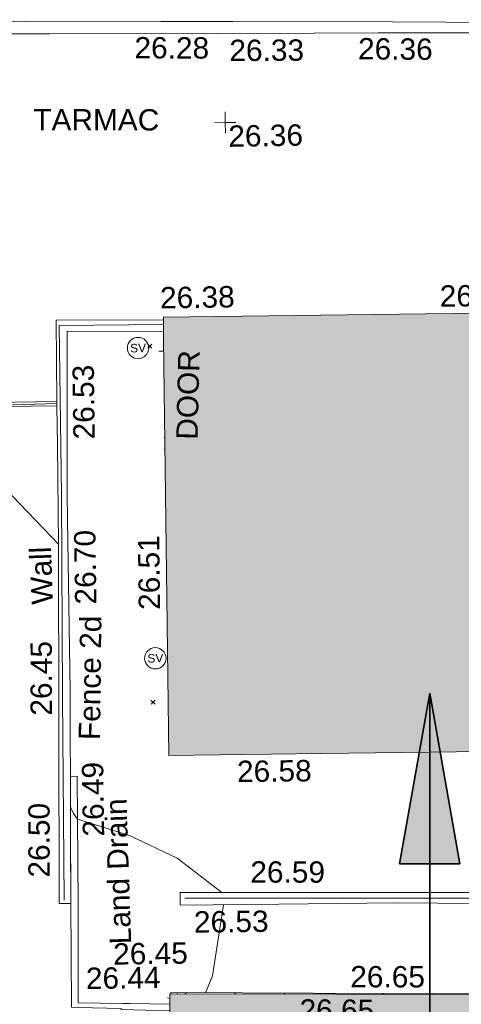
# Model space of a CAD drawing. Header units: millimetres. Extents: x -290717 to 520720, y -88450 to 287762.
# Tile 230 of 256: x 54517 to 62269, y -19897 to -2602. Entities that reach past the tile are written whole.
import ezdxf

# ---------------------------------------------------------------- set-up
doc = ezdxf.new("R2010")
doc.units = ezdxf.units.MM
doc.linetypes.add('IMPORT-UG_ELEC_STREET LIGHTING_QLB2 _2_', pattern=[2700, 1500, -300.0000000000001, 0, -250, 150, -300.0000000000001, 0, -200])
for name, color, linetype, lineweight, true_color in [('00_TOPO_EAVE', 7, 'Continuous', 9, 0x666666), ('00_TOPO_LEVEL_FLOOR', 7, 'Continuous', 9, 0x666666), ('00_TOPO_SERV_STOP_VALVE', 7, 'Continuous', 9, 0x666666), ('00_UAV_BUILDING_HATCH', 7, 'Continuous', 9, 0x999999), ('00_UAV_BUILDING_OUTLINE', 5, 'Continuous', 9, 0x0000ff), ('00_UAV_FENCE_2D', 7, 'Continuous', 9, 0x264c2f), ('00_UAV_INT_DOOR', 7, 'Continuous', 9, 0x7f4f3f), ('00_UAV_KERB_BOTTOM', 1, 'Continuous', 9, 0xff0000), ('00_UAV_KERB_TOP', 7, 'Continuous', 9, 0xa500a5), ('00_UAV_LAND_DRAIN', 7, 'Continuous', 9, 0xff7f7f), ('00_UAV_LEVEL_SPOT', 7, 'Continuous', 9, 0x666666), ('00_UAV_ROAD_MARKING_YELLOW_CONTINUOUS', 40, 'Continuous', 9, 0xffbf00), ('00_UAV_WALL', 7, 'Continuous', 9, 0x7c00a5), ('01_DTM_CONTOUR_MNR', 7, 'Continuous', 9, 0xa5a552), ('12333-PUM-2D-U-0001-C01 - Rev2_REVIT IMPORT_dwg', 7, 'Continuous', 9, 0x767676), ('A_RHA_Line', 7, 'Continuous', 9, 0x00a600)]:
    doc.layers.add(name, color=color, linetype=linetype, lineweight=lineweight, true_color=true_color)
for name, color, linetype, lineweight in [('00_UAV_SURVEY_TEXT', 7, 'Continuous', 9), ('A_RHA_Detail', 7, 'Continuous', 9), ('A_RHA_Text', 7, 'Continuous', 9), ('GEN-TEXT', 7, 'Continuous', 9)]:
    doc.layers.add(name, color=color, linetype=linetype, lineweight=lineweight)
doc.styles.add('Swis721 Lt BT', font='swissl.ttf', dxfattribs={"height": 399.9999999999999})
doc.styles.add('Swis721 Lt BT_2', font='swissl.ttf', dxfattribs={"height": 375})

# ---------------------------------------------------------------- blocks, each defined once
blk = doc.blocks.new('12333-PUM-2D-U-0001-C01 - Rev2_REVIT IMPORT_dwg_MSL_FLlvl_SYM-2077245-Site Location Plan Existing')
at = {"layer": '00_TOPO_LEVEL_FLOOR', "color": 254, "true_color": 0xcccccc}
blk.add_line((-21.76574670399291, 0), (-38.92611017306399, 0), dxfattribs=at)
blk = doc.blocks.new('12333-PUM-2D-U-0001-C01 - Rev2_REVIT IMPORT_dwg_MSL_Node_Linework-2077244-Site Location Plan Existing')
at = {"layer": '00_UAV_INT_DOOR', "color": 9, "true_color": 0xd4c4bf}
for p, q in [((-456.1591267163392, 456.1591267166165), (-530.3860888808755, 530.3860888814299)), ((-460.8101609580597, -460.8101609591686), (-530.3860888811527, -530.3860888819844))]:
    blk.add_line(p, q, dxfattribs=at)
blk = doc.blocks.new('12333-PUM-2D-U-0001-C01 - Rev2_REVIT IMPORT_dwg_MSL_Sluice_Valve_SYM-2077246-Site Location Plan Existing')
at = {"layer": '00_TOPO_SERV_STOP_VALVE', "color": 254, "true_color": 0xcccccc}
blk.add_circle((0, 0), 500.0000000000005, dxfattribs=at)
at = {"layer": '00_TOPO_SERV_STOP_VALVE', "insert": (0, 198.9876086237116), "char_height": 399.9999999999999, "width": 785.1100955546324, "attachment_point": 2, "line_spacing_factor": 1.005061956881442, "style": 'Swis721 Lt BT'}
blk.add_mtext('SV', dxfattribs=at)
blk = doc.blocks.new('12333-PUM-2D-U-0001-C01 - Rev2_REVIT IMPORT_dwg_UAV-2077255-Site Location Plan Existing')
at = {"layer": '00_UAV_LEVEL_SPOT', "color": 254, "true_color": 0xcccccc, "flags": 128}
for points in [[(500.0000000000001, 0), (0, 0), (0, 500.0000000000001)], [(0, -500.0000000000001), (0, 0), (-500.0000000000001, 0)]]:
    blk.add_lwpolyline(points, dxfattribs=at)
blk = doc.blocks.new('12333-PUM-2D-U-0001-C01 - Rev2_REVIT IMPORT_dwg_MSL_Eaves_SYM_1-V102-Site Location Plan Existing')
at = {"layer": '00_TOPO_EAVE', "color": 254, "true_color": 0xcccccc}
for p, q in [((-246.4731074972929, 80.24140692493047), (-356.5791934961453, 116.0873754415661)), ((94.72053895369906, 290.9478593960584), (116.0873754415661, 356.5791934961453))]:
    blk.add_line(p, q, dxfattribs=at)
blk = doc.blocks.new('12333-PUM-2D-U-0001-C01 - Rev2_REVIT IMPORT_dwg_MGS62954_T2_Galway_ITM_3d_Rev1-2077680-Site Location Plan Existing')
at = {"layer": '00_UAV_BUILDING_HATCH', "true_color": 0xcccccc}
h = blk.add_hatch(dxfattribs=at)
h.set_pattern_fill('FP_1', color=254, style=0, pattern_type=2)
h.set_pattern_definition([(45, (0, 0), (-441.9417382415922, 441.9417382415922), [])])
h.paths.add_polyline_path([(533971675.2825558, 725522593.5417731), (533971674.2385213, 725522613.4642802), (533958527.84701, 725522878.4017946), (533958667.9126847, 725530330.2946466), (533958477.7048926, 725522832.8325349), (533971673.891213, 725522593.567)])
h.paths.add_polyline_path([(533967520.1126879, 725534544.5790929), (533967522.6341133, 725534550.2937528), (533958779.7048925, 725534736.8325346), (533958779.3318969, 725534715.4636313), (533966666.4611503, 725534561.2682025)])
at = {"layer": '00_UAV_BUILDING_OUTLINE', "color": 254, "true_color": 0xcccccc, "flags": 128}
blk.add_lwpolyline([(533967522.6341133, 725534550.2937528), (533962529.6941978, 725534656.8229156), (533958779.7048925, 725534736.8325346), (533958779.1628553, 725534715.466936)], dxfattribs=at)
at = {"layer": '00_UAV_FENCE_2D', "color": 254, "true_color": 0xcccccc, "flags": 128}
for points in [[(533958852.487515, 725546473.040836), (533957024.0902098, 725546486.8644044), (533957012.0902098, 725543512.8644041), (533956964.0902098, 725539970.8644042), (533956932.0902098, 725536393.8644043)], [(533959051.0902098, 725536389.8644042), (533960788.09021, 725536359.8644042), (533962821.0902098, 725536322.8644042), (533964635.0902098, 725536292.8644042), (533966052.0902098, 725536251.8644042)]]:
    blk.add_lwpolyline(points, dxfattribs=at)
at = {"layer": '00_UAV_KERB_BOTTOM', "color": 254, "true_color": 0xcccccc, "flags": 128}
blk.add_lwpolyline([(533956957.2708976, 725545150.1752819), (533954750.0900853, 725545156.4598573), (533954739.0900854, 725545931.4598575), (533954384.6355948, 725545933.7946751)], dxfattribs=at)
at = {"layer": '00_UAV_KERB_TOP', "color": 254, "true_color": 0xcccccc, "flags": 128}
blk.add_lwpolyline([(533956957.4016575, 725545079.0127801), (533954681.073495, 725545086.6774231), (533954670.0701519, 725545861.9129782), (533954341.1724054, 725545864.0794516)], dxfattribs=at)
at = {"layer": '00_UAV_LAND_DRAIN', "color": 254, "true_color": 0xcccccc, "flags": 128}
for points in [[(533958753.3969104, 725534414.4791793), (533957901.3329676, 725534452.0610814), (533957901.8410175, 725534469.5161713), (533957147.7407017, 725534502.9908681), (533957027.6222723, 725534508.3229544), (533957049.0902098, 725536332.8644043), (533957065.6959188, 725537462.9583626), (533957074.7580352, 725538079.6765829), (533957081.8730001, 725538563.88229)], [(533957081.8730001, 725538563.88229), (533957202.0902099, 725538564.8644042), (533957176.09021, 725536323.8644042), (533957149.0494626, 725534587.0518692), (533957931.0902099, 725534559.8644044), (533958047.8531349, 725534556.2065387), (533958755.7341707, 725534534.0305458)]]:
    blk.add_lwpolyline(points, dxfattribs=at)
at = {"layer": '00_UAV_ROAD_MARKING_YELLOW_CONTINUOUS', "color": 254, "true_color": 0xcccccc, "flags": 128}
for points in [[(533953901.0902098, 725551883.8644043), (533956519.0902098, 725551843.8644042), (533958900.2716224, 725551796.8158143), (533960163.09021, 725551771.8644043), (533962964.0902098, 725551719.8644042), (533963898.3373261, 725551696.7712319), (533966605.0902098, 725551629.8644042)], [(533966588.0902098, 725551459.8644043), (533962710.0902099, 725551529.8644042), (533961589.7134928, 725551544.0813805), (533959873.0902098, 725551565.8644042), (533956942.0902098, 725551610.8644042), (533956590.6502153, 725551617.4524843), (533953848.0902098, 725551668.8644042)]]:
    blk.add_lwpolyline(points, dxfattribs=at)
at = {"layer": '00_UAV_WALL', "color": 254, "true_color": 0xcccccc, "flags": 128}
for points in [[(533958851.8601918, 725546349.3616493), (533957163.09021, 725546383.8644043), (533957111.0902098, 725543524.8644042), (533957110.1779188, 725543075.3655095), (533957104.0902098, 725540075.8644043), (533957069.8117431, 725537743.0589273), (533957049.0902098, 725536332.8644042), (533956846.3195018, 725536336.7821875), (533956891.2949068, 725539385.1801562), (533956893.0902098, 725539506.8644043), (533956946.0902098, 725542640.8644042), (533956954.1776496, 725544384.0876042), (533956957.4016575, 725545079.0127801), (533956957.2708976, 725545150.1752819), (533956969.0902098, 725546579.8644043), (533958852.8920211, 725546552.7907574)], [(533965689.0902098, 725536169.8644042), (533962762.0902098, 725536244.8644042), (533960698.2334782, 725536257.4966419), (533958968.3194535, 725536268.084918), (533958969.0902098, 725536491.8644043), (533961629.0902099, 725536447.8644042), (533962010.7943143, 725536440.484687), (533964060.09021, 725536400.8644043), (533965870.0902098, 725536375.8644042)]]:
    blk.add_lwpolyline(points, dxfattribs=at)
at = {"layer": '01_DTM_CONTOUR_MNR', "color": 254, "true_color": 0xcccccc, "flags": 128}
for points in [[(533956946.1056992, 725542644.2031001), (533954680.0000002, 725545090.0000001), (533956186.455569, 725545108.0016085), (533956957.3264204, 725545119.9585303)], [(533959700.2887524, 725536479.769391), (533958929.8280219, 725537095.0904206), (533958100.4403359, 725537506.9426583), (533957190.0000002, 725537810.0000001), (533957123.6360545, 725537913.8435374), (533957080.0000001, 725538010.0000001), (533957074.1630448, 725538039.1847773)], [(533959387.3811416, 725534723.867179), (533959512.0920171, 725535015.9140767), (533959730.598897, 725536263.4192381)]]:
    blk.add_lwpolyline(points, dxfattribs=at)
for name, p, xscale, yscale, zscale in [('12333-PUM-2D-U-0001-C01 - Rev2_REVIT IMPORT_dwg_UAV-2077255-Site Location Plan Existing', (533960000.0000001, 725550000), 0.375, 0.375, 0.375), ('12333-PUM-2D-U-0001-C01 - Rev2_REVIT IMPORT_dwg_MSL_Sluice_Valve_SYM-2077246-Site Location Plan Existing', (533958400.0902098, 725546066.8644042), 0.375, 0.375, 0.375), ('12333-PUM-2D-U-0001-C01 - Rev2_REVIT IMPORT_dwg_MSL_FLlvl_SYM-2077245-Site Location Plan Existing', (533958957.8331282, 725546004.3232087), 4.9492, 4.9492, 4.9492), ('12333-PUM-2D-U-0001-C01 - Rev2_REVIT IMPORT_dwg_MSL_Node_Linework-2077244-Site Location Plan Existing', (533958929.8331282, 725544394.3232087), 0.1917, 0.1917, 0.1917), ('12333-PUM-2D-U-0001-C01 - Rev2_REVIT IMPORT_dwg_MSL_Sluice_Valve_SYM-2077246-Site Location Plan Existing', (533958608.0902098, 725540613.8644043), 0.375, 0.375, 0.375), ('12333-PUM-2D-U-0001-C01 - Rev2_REVIT IMPORT_dwg_MSL_Eaves_SYM_1-V102-Site Location Plan Existing', (533958850.1232541, 725534604.2797652), 0.375, 0.375, 0.375)]:
    blk.add_blockref(name, p, dxfattribs=dict(xscale=xscale, yscale=yscale, zscale=zscale))
at = {"layer": '00_UAV_BUILDING_OUTLINE', "color": 251, "true_color": 0x666666, "char_height": 375, "width": 1495.902363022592, "attachment_point": 1, "line_spacing_factor": 1.005061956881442, "style": 'Swis721 Lt BT_2'}
for s, insert, rotation in [('26.38', (533958801.0159455, 725547130.4904337), 359.8757901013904), ('26.48', (533963711.5012655, 725547074.6053491), 359.7093879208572), ('26.51', (533958331.8519815, 725541465.4208151), 89.7093879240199), ('26.58', (533960007.5121885, 725538787.4059509), 359.7093879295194), ('26.65', (533961935.2474924, 725535149.0889008), 358.87999528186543), ('26.65', (533961035.337532, 725534579.2777565), 358.77772502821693)]:
    blk.add_mtext(s, dxfattribs=dict(at, insert=insert, rotation=rotation))
at = {"layer": '00_UAV_FENCE_2D', "color": 251, "true_color": 0x666666, "insert": (533957237.6451984, 725539202.8480339), "char_height": 375, "width": 2545.408465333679, "attachment_point": 1, "rotation": 88.36599986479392, "line_spacing_factor": 1.005061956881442, "style": 'Swis721 Lt BT_2'}
blk.add_mtext('Fence 2d', dxfattribs=at)
at = {"layer": '00_UAV_INT_DOOR', "color": 251, "true_color": 0x666666, "insert": (533959042.0983128, 725544449.9675922), "char_height": 375, "width": 1790.333939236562, "attachment_point": 1, "rotation": 87.70778200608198, "line_spacing_factor": 1.005061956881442, "style": 'Swis721 Lt BT_2'}
blk.add_mtext('DOOR', dxfattribs=at)
at = {"layer": '00_UAV_LAND_DRAIN', "color": 251, "true_color": 0x666666, "char_height": 375, "attachment_point": 1, "line_spacing_factor": 1.005061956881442, "style": 'Swis721 Lt BT_2'}
for s, insert, width, rotation in [('26.49', (533957281.7637364, 725537500.8406769), 1495.902363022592, 89.8630010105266), ('Land Drain', (533957722.7908962, 725535596.6428322), 2963.311347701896, 90.88811237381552), ('26.45', (533957777.6304752, 725535619.7352972), 1495.902363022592, 359.8097756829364), ('26.44', (533957291.9076727, 725535200.1225739), 1495.902363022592, 359.8097756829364)]:
    blk.add_mtext(s, dxfattribs=dict(at, insert=insert, width=width, rotation=rotation))
at = {"layer": '00_UAV_LEVEL_SPOT', "insert": (533960048.475159, 725549946.7845222), "char_height": 375, "width": 1495.902363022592, "attachment_point": 1, "line_spacing_factor": 1.005061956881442, "style": 'Swis721 Lt BT_2'}
blk.add_mtext('26.36', dxfattribs=at)
at = {"layer": '00_UAV_ROAD_MARKING_YELLOW_CONTINUOUS', "color": 251, "true_color": 0x666666, "char_height": 375, "width": 1495.902363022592, "attachment_point": 1, "line_spacing_factor": 1.005061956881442, "style": 'Swis721 Lt BT_2'}
for s, insert, rotation in [('26.28', (533958432.8263323, 725551529.3919672), 358.8680682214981), ('26.33', (533960096.0829414, 725551453.6221458), 359.2729864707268), ('26.36', (533962357.039362, 725551444.131605), 358.58402354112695)]:
    blk.add_mtext(s, dxfattribs=dict(at, insert=insert, rotation=rotation))
at = {"layer": '00_UAV_SURVEY_TEXT', "color": 251, "true_color": 0x666666, "insert": (533956634.9125539, 725550296.2671067), "char_height": 375, "width": 2450.430537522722, "attachment_point": 1, "rotation": 358.9508984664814, "line_spacing_factor": 1.005061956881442, "style": 'Swis721 Lt BT_2'}
blk.add_mtext('TARMAC', dxfattribs=at)
at = {"layer": '00_UAV_WALL', "color": 251, "true_color": 0x666666, "char_height": 375, "attachment_point": 1, "line_spacing_factor": 1.005061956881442, "style": 'Swis721 Lt BT_2'}
for s, insert, width, rotation in [('26.53', (533957236.6992401, 725544479.633787), 1495.902363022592, 89.72212560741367), ('26.70', (533957216.542816, 725541577.9469577), 1495.902363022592, 89.88371414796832), ('Wall', (533956453.040534, 725541586.449595), 1130.237340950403, 90.95535914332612), ('26.45', (533956400.2955162, 725539643.3893026), 1495.902363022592, 89.04618789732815), ('26.50', (533956313.1672029, 725536799.9782702), 1495.902363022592, 89.15815092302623), ('26.59', (533960213.5514199, 725537018.485851), 1495.902363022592, 358.89240387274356), ('26.53', (533959205.2292914, 725536157.2290231), 1495.902363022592, 359.64931438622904)]:
    blk.add_mtext(s, dxfattribs=dict(at, insert=insert, width=width, rotation=rotation))
blk = doc.blocks.new('12333-PUM-2D-U-0001-C01 - Rev2_REVIT IMPORT_dwg-1620468-Site Location Plan Existing')
at = {"layer": 'GEN-TEXT', "color": 253, "true_color": 0xaaaaaa}
for p, q in [((317493.9948138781, -69792.71151777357), (317564.7054919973, -69722.00083965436)), ((317564.7054919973, -69792.71151777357), (317493.9948138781, -69722.00083965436)), ((317438.9948138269, -76048.71151770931), (317509.7054919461, -75978.0008395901)), ((317509.7054919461, -76048.71151770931), (317438.9948138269, -75978.0008395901))]:
    blk.add_line(p, q, dxfattribs=at)
blk.add_blockref('12333-PUM-2D-U-0001-C01 - Rev2_REVIT IMPORT_dwg_MGS62954_T2_Galway_ITM_3d_Rev1-2077680-Site Location Plan Existing', (-533641079.6498471, -725615854.3561786))

msp = doc.modelspace()

# ---------------------------------------------------------------- hatches: boundary and pattern name
at = {"layer": 'A_RHA_Detail', "true_color": 0xc0c0c0}
h = msp.add_hatch(color=9, dxfattribs=at)
h.paths.add_polyline_path([(-80880.60083898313, -68502.79057078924), (-80400.86592458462, -68483.4150911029), (-80400.86592458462, -62984.64684182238), (-24474.85765180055, -63009.32043784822), (-24456.14471274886, -50840.30023854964), (-36622.55041054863, -50831.65104346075), (-36622.5504104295, -44228.57792609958), (-50959.05265825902, -44213.68205212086), (-50959.05265825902, -42573.78171509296), (-54563.93258049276, -42571.21897729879), (-54565.69773355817, -45054.17447471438), (-92408.82109324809, -45027.27149617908), (-92411.78875845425, -49201.74309219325), (-100061.9988811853, -49201.74309219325), (-100052.221444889, -64852.82557835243), (-86120.90825231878, -64852.82557835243), (-86092.16626519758, -62957.90041523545), (-84861.10047611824, -62957.90041520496), (-84854.79054275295, -68240.10973718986), (-80870.60226895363, -68240.10973718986)])
h.paths.add_polyline_path([(-137238.9269955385, -68461.93840922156), (-132719.7426408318, -68433.06336920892), (-132847.0731201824, -62850.0428228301), (-130454.6837966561, -62916.63108081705), (-130498.2830220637, -61355.8539363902), (-117581.136331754, -61423.42893434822), (-117492.3908565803, -49183.91309186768), (-125136.5200282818, -49178.47881939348), (-125133.5727033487, -45032.61887132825), (-163007.1824077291, -45005.69421944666), (-163007.1824077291, -44090.29634113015), (-163123.8521375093, -44090.21339942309), (-163122.6389897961, -42383.751842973), (-166563.8543420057, -42383.75184295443), (-166565.0349082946, -44044.3982420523), (-193158.4656786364, -44025.49275802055), (-193195.152889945, -62863.6565097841), (-137269.7106414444, -62916.63108078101), (-137254.3708868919, -65679.90523788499)])
h.paths.add_polyline_path([(120310.9497607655, -32334.2823016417), (120312.4652266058, -31610.73011961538), (133451.2244789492, -31638.24899384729), (133469.2230092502, -19717.98315777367), (121295.7536929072, -19692.48606427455), (121319.8434528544, -8190.941560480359), (112277.0825929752, -8172.001674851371), (112263.1769726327, -14811.12345451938), (78285.85310969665, -14739.95861435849), (78292.82277619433, -8167.077575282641), (76545.55099677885, -8163.40371230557), (69355.76844230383, -8152.931592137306), (69353.66597202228, -9156.746357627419), (68372.60878942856, -9154.691552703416), (68372.60878942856, -13705.52853212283), (69333.72334743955, -13707.54156767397), (69325.07112544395, -16249.53369225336), (66623.4489111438, -16249.53369225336), (66619.79243932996, -17995.29925522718), (65989.07757491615, -17995.29925522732), (65985.44262769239, -19730.78799479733), (57152.23993372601, -19712.28702423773), (57127.42535098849, -31559.89461998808), (70277.87165423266, -31587.43801817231), (70277.87165428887, -32271.74147154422), (78263.96947906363, -32285.12944888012), (78266.62669288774, -31019.79372153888), (112335.8856506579, -31091.15111856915), (112335.8856506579, -32317.57330550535), (119781.4233959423, -32333.17321910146)])
h.paths.add_polyline_path([(7503.71740934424, -1791.43926322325), (15482.43097389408, -674.0213230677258), (15484.0826184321, 148.1327206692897), (56188.28042539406, 205.5276654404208), (56155.8432600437, 14338.31663138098), (18016.62665932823, 14236.4814953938), (17967.9025208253, 34313.18372075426), (21727.10644861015, 34324.06926249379), (21708.9097307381, 40608.10218319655), (18009.66447156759, 40608.10218325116), (17995.54603703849, 45483.75063445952), (9770.084212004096, 45420.63294734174), (3966.216019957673, 45443.14492469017), (3984.771235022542, 14176.56786831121), (1023.062455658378, 14176.56786840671), (-276.5134647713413, 14190.52623465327), (-231.6790044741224, 5976.811441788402), (-226.4491536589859, 193.7444677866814), (1220.250839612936, 179.5999159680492), (7477.609307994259, 143.2867556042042), (7488.638446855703, -674.0213230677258)])
h.paths.add_polyline_path([(77755.59663317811, 53.47451145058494), (77729.51881611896, 1699.844979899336), (94464.47132486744, 1659.976083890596), (94606.37913471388, 17991.39023626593), (88810.41901146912, 18015.03260816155), (88799.89418497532, 14436.74271609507), (69413.88950349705, 14457.87738898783), (69377.35724448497, 99.62816357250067), (70760.85642036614, 92.0068082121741)])
h.paths.add_polyline_path([(61252.12079698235, 46453.95617369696), (105774.7348988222, 46472.68783510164), (105768.2642197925, 61852.61234310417), (92285.13876306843, 61852.61234310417), (92308.59670397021, 65784.30757142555), (96107.46680002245, 65767.6044524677), (96059.6808111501, 75209.20847378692), (101084.8427276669, 75071.88872768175), (104988.0046543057, 74765.36560410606), (108403.6894220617, 74363.84089439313), (112009.2703903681, 73787.25420864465), (115645.3524814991, 73049.69667210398), (116890.8108050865, 72761.69136255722), (120208.9929832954, 71893.18353872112), (120865.241739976, 71703.68487155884), (124135.6329505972, 70669.67317909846), (127435.6253142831, 69480.50055823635), (127820.4368655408, 69394.93141813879), (128274.3081769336, 69331.69585757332), (128731.879114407, 69306.66104520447), (129189.9401456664, 69320.00258265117), (129645.2782985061, 69371.62688830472), (130094.6997111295, 69461.17185607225), (130535.0520071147, 69588.00939078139), (130963.2464342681, 69751.2498188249), (131376.279516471, 69949.74812593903), (131771.254123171, 70182.11198906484), (132162.5575600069, 70460.54046602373), (132496.0921582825, 70741.69081117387), (132820.8713676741, 71064.98072578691), (133117.4593294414, 71414.31364276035), (133383.77568926, 71787.23923958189), (133616.5473239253, 72178.53728446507), (133817.1647262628, 72590.54524901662), (133982.6025969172, 73017.89547517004), (134111.7005086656, 73457.59040804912), (134203.5529320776, 73906.545904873), (134257.5155882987, 74361.61286220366), (134272.5462649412, 74819.59931534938), (134250.5259874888, 75277.29281749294), (134189.6227572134, 75731.48297750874), (134090.9274700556, 76178.98397761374), (133955.1324028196, 76616.65691996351), (133783.1900598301, 77041.4318434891), (133576.3064937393, 77450.3292564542), (133335.9328436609, 77840.48103831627), (133063.7551572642, 78209.15055536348), (132761.6825665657, 78553.75185442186), (132431.8338935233, 78871.86780505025), (132076.5227904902, 79161.26705200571), (131698.2415079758, 79419.91966864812), (131299.6434187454, 79646.01139199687), (131093.5942456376, 79746.34209763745), (132146.0467355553, 83110.22226149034), (122787.763295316, 86282.54285521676), (121604.3555410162, 82800.35918872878), (117095.9864226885, 83870.84033788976), (116841.9598400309, 83526.35449576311), (116120.5435466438, 91221.9361197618), (110237.7341284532, 91274.27491024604), (110194.3680786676, 90435.39030217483), (104988.0046543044, 90486.49901569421), (104973.2761846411, 94309.82427956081), (103746.1314668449, 94309.82427962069), (103839.9937121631, 122852.1474272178), (96365.09202303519, 122931.9599471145), (96350.3400238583, 123952.416858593), (104555.5505249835, 123902.1925258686), (104607.3234457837, 120248.5396157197), (125502.5015002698, 120134.193340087), (125662.0200253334, 137657.3796883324), (114479.5865733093, 137699.2256881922), (114382.3062641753, 129149.9458158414), (104644.1590035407, 129187.997507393), (104577.9931702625, 126217.3903165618), (101184.4926405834, 126159.1566967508), (101264.6166812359, 135959.2655565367), (89967.23177303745, 135988.8856164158), (89927.63362986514, 125823.6463181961), (93630.53562299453, 125840.7948842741), (93580.6568888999, 122931.9599471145), (88697.38835373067, 122904.7310127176), (88679.38989541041, 95739.0914377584), (86378.25848993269, 95739.0914377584), (86378.18187189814, 96178.10083375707), (83279.5074328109, 96200.92083330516), (83273.62493422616, 95735.74732136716), (70169.67509616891, 95733.22421950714), (70166.2684274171, 96272.07409350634), (66674.99731291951, 96257.14073659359), (66654.74538556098, 95755.71092140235), (65784.77231076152, 95755.71092140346), (65887.65094981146, 117470.6305650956), (53473.34271625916, 117487.9046429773), (53434.44066306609, 98570.4634906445), (40649.41626913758, 98570.46349066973), (40610.16711556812, 94406.01479082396), (38853.82372865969, 94410.36303444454), (38848.65589191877, 89463.65332732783), (40612.46601909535, 89518.45976927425), (40665.38257359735, 86257.73741131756), (38372.19584673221, 86305.7230928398), (38369.79373532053, 76901.0507917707), (50937.95125076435, 76944.40198877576), (50922.88567283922, 74598.78180893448), (56484.90611318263, 74588.85093774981), (56484.9061131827, 75194.85181998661), (92465.40372273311, 75233.02581663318), (92645.92783659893, 71766.64845097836), (89810.5550181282, 69362.83965827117), (85313.16173971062, 69360.94750424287), (85313.16173971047, 66907.40508090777), (75210.14498260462, 66903.15451592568), (75210.14498260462, 63815.70944554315), (70819.40014306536, 63815.70999204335), (70819.21601502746, 64253.35708063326), (69456.8341568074, 64253.35708063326), (69455.71957374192, 66901.99623168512), (61303.3285675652, 66898.56680686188), (61304.56054652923, 63970.32021231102), (70500.41048205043, 63970.32021223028), (70500.40885431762, 61852.59006210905), (61245.64388480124, 61848.69637492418), (61252.12079698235, 46455.07044720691)])
h.paths.add_polyline_path([(-17153.16561239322, 48569.32684293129), (-17153.16561227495, 60770.38083690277), (-29362.88357762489, 60774.7042869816), (-29362.88357762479, 67399.20394583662), (-43507.25361058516, 67405.01911302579), (-43488.53133082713, 69093.07334179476), (-45766.41866234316, 69109.32868391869), (-45794.34620035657, 67405.01911302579), (-47272.11273197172, 67404.21245453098), (-47272.44887636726, 66454.91798912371), (-86004.56386335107, 66468.6329952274), (-86006.66970790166, 60521.58362724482), (-92662.8772251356, 60521.58362724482), (-92666.53762789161, 50184.35611936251), (-79752.016597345, 50179.78302554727), (-79752.016597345, 48591.49323813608), (-17157.71631240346, 48569.32845421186)])
h.paths.add_polyline_path([(-201056.4185879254, 48628.75479108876), (-138377.9751621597, 48634.64535782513), (-138377.9751621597, 50133.28202330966), (-125467.710581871, 50134.49533928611), (-125468.6909603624, 60566.19036866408), (-132186.8595615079, 60565.86652591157), (-132187.4203588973, 66533.01978768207), (-170643.3098734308, 66805.61809689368), (-170643.3098732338, 67738.78475851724), (-200340.0100486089, 67488.93693767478), (-200348.7175167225, 60827.7802510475), (-201057.5650552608, 60827.71357562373), (-201056.6510294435, 51102.0431337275)])
h.paths.add_polyline_path([(-240051.5126725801, 54769.1949116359), (-239444.4902595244, 54811.10754483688), (-239186.5396225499, 54841.92927608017), (-238764.8191578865, 54940.98166103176), (-238382.4735933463, 55122.46891391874), (-237990.3402229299, 55354.87497237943), (-237269.2031026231, 55936.21514997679), (-237030.2712443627, 56228.66101920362), (-236793.0039600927, 56569.31473977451), (-236554.5880579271, 57004.26389721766), (-236432.7219585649, 57267.46508911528), (-236300.0815274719, 57753.26239002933), (-236250.7285154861, 58017.17885687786), (-236235.6490610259, 58516.21786795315), (-236233.2538430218, 58987.85640057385), (-236213.702979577, 59823.48083772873), (-236363.8287856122, 59820.8603820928), (-236634.0279869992, 60698.06075831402), (-236391.9547756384, 61432.1972634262), (-236225.4740089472, 61435.10319604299), (-236201.6036570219, 62637.68779599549), (-232563.5271750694, 62639.28734435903), (-232563.5271750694, 63049.03842407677), (-232732.1945866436, 63049.15302221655), (-232860.1521278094, 63457.9589027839), (-232731.6068089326, 63914.24862701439), (-232560.8209657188, 63914.24862701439), (-232521.9864006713, 70597.99604498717), (-240628.6947850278, 70598.85496274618), (-240629.7923196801, 72350.98321581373), (-246412.6011213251, 72347.36085937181), (-246412.6011213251, 70616.45923939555), (-254449.5805725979, 70618.60952619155), (-254454.637144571, 70754.06491724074), (-254469.7140363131, 73191.6627625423), (-263883.2532625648, 73267.83063692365), (-263902.4181505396, 68260.74348557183), (-263714.8217520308, 68259.82096576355), (-263552.9672900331, 67819.6543439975), (-263719.0883117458, 67392.20684197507), (-263913.629869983, 67392.20684288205), (-263956.7001914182, 58633.76423459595), (-260181.1963171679, 58611.22607638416), (-260192.3146984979, 56354.25111578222), (-257184.684388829, 56339.46086010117), (-257213.4419958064, 57092.93866025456), (-257338.5163846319, 57093.27331227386), (-257471.0109295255, 57531.7457231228), (-257338.5163845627, 58062.22513700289), (-257203.4956297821, 58064.06881293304), (-257173.5751889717, 58598.54056827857), (-256478.2273617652, 58575.27357918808), (-256478.2273617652, 58788.51859477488), (-256013.0091299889, 58911.92701537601), (-255397.0786589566, 58780.99767608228), (-255397.0786664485, 58595.98242230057), (-243809.8853614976, 58585.92793205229), (-243805.3570672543, 58352.04527760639), (-243740.9394682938, 57884.52572396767), (-243619.083060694, 57421.84877501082), (-243424.3877541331, 56943.65915328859), (-243247.1437899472, 56608.24157716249), (-243003.0710577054, 56249.99021479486), (-242732.2093200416, 55932.75703086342), (-242371.7230179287, 55603.12658814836), (-242141.2551255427, 55424.88676771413), (-241804.9643038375, 55216.88439829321), (-241529.464082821, 55077.02869058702), (-241100.6275144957, 54917.18295005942), (-240836.2134980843, 54840.82833179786), (-240453.4486196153, 54788.6078413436), (-240203.3756532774, 54776.52967577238)])
h.paths.add_polyline_path([(40276.69022620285, 59895.3641775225), (40328.62676026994, 69196.9439153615), (36588.99968782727, 69217.82459101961), (36619.46637569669, 74674.25962431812), (32264.36460075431, 74687.02318924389), (32233.48293864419, 69156.26826309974), (11916.69390488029, 69269.70959690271), (11966.66200108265, 78218.75165977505), (29087.50901742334, 78123.15526811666), (29143.44567202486, 88141.13700481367), (15719.34879623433, 88216.09212957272), (15732.60379610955, 90589.99788900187), (4594.294101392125, 90652.19003492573), (4525.129359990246, 78265.12250452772), (10096.76365550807, 78234.01258734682), (10077.43887221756, 74773.03821913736), (4547.641142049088, 74803.91453678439), (4465.579974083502, 60107.16002351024), (19125.89094757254, 60025.30234268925), (19139.86249371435, 62527.53804648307), (31738.59196305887, 62457.19146407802), (31724.55430855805, 59943.11609818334), (38369.79364222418, 59906.01157297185)])
h.paths.add_polyline_path([(-246083.0241259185, 72334.29150213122), (-246083.0594797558, 72334.30275087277), (-246208.2905500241, 72334.29150213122)])
h.paths.add_polyline_path([(-114575.3004830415, 112178.0758696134), (-114575.3246436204, 112178.0758696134), (-114707.2752166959, 115801.5811617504)])
h.paths.add_polyline_path([(-154699.9178766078, 101760.4080976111), (-114382.0503338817, 101776.0542915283), (-114382.0503338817, 106926.936016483), (-113755.641395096, 106927.1791078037), (-113757.5507412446, 111847.2721532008), (-114431.6837526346, 111847.2721532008), (-114431.8098651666, 112178.075869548), (-114575.3004830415, 112178.0758696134), (-114578.9984943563, 121707.2390834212), (-123056.9849702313, 121707.2390834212), (-123068.8201032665, 156452.7036899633), (-119381.2340625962, 156454.1347343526), (-119381.2340625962, 160165.8603541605), (-115501.031452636, 160167.3661472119), (-115503.3750945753, 166206.5793118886), (-132411.7987151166, 166599.6604729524), (-132411.8243306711, 166665.6603411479), (-135275.0124468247, 166664.5489553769), (-135275.0124468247, 166628.1883102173), (-135911.3205077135, 166628.1944503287), (-135911.3479256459, 166352.1604668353), (-152521.1633846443, 166345.7145607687), (-152518.3680955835, 159142.6836790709), (-150699.3133726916, 159117.9265656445), (-150755.6690356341, 122560.6912032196), (-151059.2005266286, 122560.6912032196), (-151061.0981347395, 121302.4374931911), (-154138.3148337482, 121372.6012653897), (-154138.3148337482, 121865.183451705), (-154704.3888425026, 121867.2611370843), (-154688.5451973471, 119352.3937021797), (-154745.5933227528, 119352.3715636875), (-154745.5763474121, 118722.1532660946), (-160794.1544526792, 118748.744283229), (-160794.1544527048, 119410.5425977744), (-163852.1622693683, 119422.408321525), (-163855.0715294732, 118762.2003111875), (-167568.6765459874, 118778.5256058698), (-166634.6619849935, 124395.1277019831), (-166843.6206842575, 124471.2090400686), (-167568.6765459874, 124707.6250904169), (-168028.2173235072, 124841.3808643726), (-168630.5006276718, 124991.3056740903), (-169238.2056070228, 125117.4693074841), (-169850.3952285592, 125219.6772877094), (-170466.1255403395, 125297.7720169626), (-171089.1102599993, 125351.8553033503), (-171704.4065937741, 125381.1774254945), (-172325.0479971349, 125386.3595015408), (-172782.2248668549, 125374.5832363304), (-173401.7764236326, 125337.4554476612), (-174019.3926983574, 125276.0328036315), (-174634.1213722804, 125190.4100127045), (-175245.0145766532, 125080.7190996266), (-176047.1958093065, 124895.7675261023), (-176665.4852587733, 124724.7228134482), (-177045.3001228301, 124609.1129151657), (-177631.5127793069, 124405.2077276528), (-176665.4852586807, 118818.5158793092), (-177558.9402083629, 118822.4435769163), (-177662.2853368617, 125263.4341236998), (-176365.3912352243, 126542.9270807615), (-159462.2970490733, 126319.9103917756), (-157057.7396790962, 128609.0850976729), (-157060.6673204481, 136153.1661957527), (-158638.8016610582, 137740.2441626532), (-159352.3735831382, 137740.2441626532), (-161634.4140635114, 140201.1078539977), (-168727.9404946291, 140256.8191147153), (-171035.0401162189, 137942.884730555), (-174184.1459014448, 137942.884730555), (-176460.1168228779, 140292.2858551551), (-177341.68569345, 140292.285855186), (-177341.7114445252, 140358.4281613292), (-183428.5803825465, 140356.0660244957), (-185921.6385984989, 137917.4639097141), (-185921.6385985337, 131757.309115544), (-186906.8767412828, 131756.9267734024), (-187725.3914540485, 130809.9989183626), (-187724.0588902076, 127376.1828149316), (-186481.0281350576, 126304.557648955), (-186479.4846755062, 122327.2959175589), (-185176.2828158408, 121059.4673825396), (-180304.1129154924, 121059.4673825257), (-180304.1136492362, 118802.0484409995), (-193555.3706955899, 118802.0484409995), (-193555.3686998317, 133117.8341649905), (-192593.6442938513, 133118.2073819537), (-192593.6442938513, 134200.8158367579), (-192224.6284783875, 134200.9592041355), (-192225.5653014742, 136615.0101267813), (-192595.0012461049, 136615.0101267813), (-192595.4357332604, 137734.4745166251), (-193589.2709668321, 137734.4746851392), (-193589.2685988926, 147474.5705834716), (-193163.2062206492, 147492.8644728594), (-192606.8095195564, 147551.4951472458), (-192359.9383250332, 147589.5931622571), (-192199.8207947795, 147616.5827293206), (-191882.7548926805, 147682.9245600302), (-191568.5380071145, 147761.6632019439), (-191020.2573150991, 147932.4221712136), (-190950.5841382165, 147955.8263236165), (-190647.7999969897, 148070.951423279), (-190349.769078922, 148197.8750093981), (-190056.9509284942, 148336.4013817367), (-189769.7970512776, 148486.316942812), (-189375.4954991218, 148717.2624196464), (-189132.9060261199, 148873.2749095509), (-188867.5421091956, 149059.0543930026), (-188609.6764469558, 149255.1087866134), (-188354.9814056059, 149465.3525772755), (-188079.6339208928, 149713.8792482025), (-187884.9836199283, 149901.8220103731), (-187538.2510284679, 150274.4802367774), (-187446.2998447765, 150378.396083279), (-187241.3270201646, 150629.2310214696), (-187046.3599558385, 150887.9197697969), (-186861.699277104, 151154.0634500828), (-186546.1373636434, 151669.8298752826), (-186524.4196769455, 151707.063245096), (-163675.289831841, 151669.8298752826), (-163687.5843044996, 148134.0767945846), (-157303.6541541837, 148136.4921063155), (-157303.6541541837, 155759.9150161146), (-157557.4317586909, 155765.0384228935), (-157555.9168973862, 166678.0466575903), (-187009.2021991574, 166699.7464767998), (-187013.0952111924, 162054.4009359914), (-188707.1775469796, 162044.5925187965), (-188705.9961893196, 155021.5333641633), (-188737.9999316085, 154650.5326603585), (-188799.0133970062, 154283.1866125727), (-188857.2045401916, 154035.4341107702), (-188966.1106131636, 153679.3368924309), (-189102.6200311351, 153332.8820747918), (-189265.8911677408, 152998.2056672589), (-189454.9174010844, 152677.3710606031), (-189645.2484685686, 152421.322012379), (-189916.9563410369, 152104.2450531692), (-190212.7041973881, 151809.4634871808), (-190530.6686598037, 151538.7947475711), (-190868.889367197, 151293.9075915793), (-191225.2810786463, 151076.3118324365), (-191597.6465194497, 150887.3490190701), (-192092.8415776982, 150682.5621956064), (-192485.2937347, 150569.6612301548), (-192903.8930807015, 150482.2408890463), (-193187.215491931, 150440.8868273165), (-193594.1866364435, 150407.1257787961), (-193594.5953882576, 151459.989522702), (-205369.2399268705, 151455.4201248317), (-205354.452352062, 113350.0822379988), (-207187.1580384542, 113349.3709450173), (-207184.3024929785, 105991.0636522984), (-205312.8709512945, 105991.0636522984), (-205311.2365670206, 101769.6553082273), (-175488.645120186, 101781.2285901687), (-175488.645120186, 110889.6985621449), (-154703.462766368, 110897.5679794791), (-154700.5193329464, 103310.2697088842)])
h.paths.add_polyline_path([(193735.9435692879, 113047.8274775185), (208865.0938716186, 114991.026643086), (208976.1154122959, 114126.6471161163), (216447.8967330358, 115086.3281915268), (216038.7305308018, 118271.970241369), (232648.5073383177, 120405.3421627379), (233425.9936153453, 114352.0734369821), (240632.2017567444, 115277.6440986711), (239854.8412683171, 121329.9334728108), (256406.8682407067, 123455.8879629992), (257091.7572256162, 118089.1198988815), (264572.287122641, 119040.8180953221), (261877.8350554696, 138524.7609215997), (259178.7147038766, 138221.6086023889), (259197.3483654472, 137439.0084132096), (254686.1480587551, 136897.0007613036), (255412.6810205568, 131314.8303174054), (240852.7447965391, 129522.4514055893), (239771.0426540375, 137918.8519126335), (240649.582243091, 138010.1984551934), (240062.3063116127, 142776.6750342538), (239165.7694641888, 142685.0143484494), (237630.9646614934, 151018.3171733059), (266172.8791088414, 154560.7889781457), (271297.187694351, 142612.4006970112), (276531.7397502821, 144861.0987145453), (274941.5029779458, 148527.903728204), (302074.530765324, 160134.9084326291), (300215.9323773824, 164320.1841173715), (301528.161327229, 164907.0997990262), (300405.1237791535, 167477.8916353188), (299016.6944531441, 166945.7181825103), (295626.7488506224, 174518.7544287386), (294333.0289184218, 177537.1551681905), (287288.847594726, 174518.7544287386), (289427.6893504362, 169661.0163464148), (272956.7816584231, 162557.1203578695), (271943.2187786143, 164897.4305293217), (267016.3118217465, 162764.0369715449), (268502.3094164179, 159357.043014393), (265200.4029571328, 157946.4096681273), (226856.4166955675, 153146.7821791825), (227510.3041274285, 148852.0205335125), (228280.9873164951, 141179.0007484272), (227302.3544112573, 141050.2812999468), (227895.3788231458, 136433.1758633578), (228748.5501749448, 136523.8855003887), (229602.307730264, 128023.7667641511), (217691.2359889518, 126493.8999679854), (217642.3600127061, 126874.4332670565), (215138.5007311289, 126552.8357430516), (215194.9980427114, 126112.9650749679), (215015.6132225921, 126089.9247571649), (214840.967257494, 127449.6644606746), (192258.7012018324, 124549.1816390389), (193486.3576426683, 114991.026643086)])
h.paths.add_polyline_path([(-78076.24179098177, 117605.518872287), (-78076.23951907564, 117610.0871212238), (-78070.31812256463, 129485.733079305), (-74723.15926546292, 129478.3852560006), (-74723.15926546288, 125435.7860625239), (-48015.64546089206, 125380.0246061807), (-47996.55031653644, 135872.5822179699), (-61198.159180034, 135901.5630078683), (-74714.72264147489, 135923.5088764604), (-74723.62876031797, 131865.2975510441), (-78070.31812256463, 131872.6421692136), (-78062.97909490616, 149549.768943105), (-58292.26570494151, 149541.5607197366), (-58292.26570494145, 148946.2407608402), (-37707.70924049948, 148937.6946534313), (-37707.70924049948, 159740.0690313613), (-44148.26955758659, 159742.7429641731), (-44148.26955758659, 162961.3319175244), (-49829.95437586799, 162961.3319175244), (-49830.92144141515, 160632.0129326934), (-78494.0902662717, 160643.9130440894), (-78494.0902662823, 161615.1537737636), (-78739.22585210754, 161615.2555472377), (-78691.79195364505, 168187.9195488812), (-90844.5764503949, 168126.8149080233), (-90962.52567696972, 152686.7636278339), (-89064.97866810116, 152685.97582136), (-89079.54115383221, 117610.0871212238), (-78374.80210165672, 117605.6428258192)])
h.paths.add_polyline_path([(69254.82576126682, 129235.9722870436), (69259.97086178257, 136167.7892474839), (86068.0992678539, 136131.0235193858), (86008.66431381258, 164703.3084147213), (58789.63167882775, 164723.5115811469), (58789.63167882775, 170119.2062865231), (54460.16324890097, 170122.4198087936), (54457.21717773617, 166153.2792453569), (47042.21516498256, 166158.7829869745), (47041.10931533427, 164668.9097040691), (39173.27935198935, 164674.7495545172), (39172.83712618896, 164078.9539098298), (17014.87910992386, 164095.400525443), (17002.38841206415, 147267.1142245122), (12659.63471563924, 147267.1142245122), (12653.6008753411, 139137.9291796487), (17031.41608901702, 139134.6797717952), (17024.58791744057, 129935.3194463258), (39191.34773726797, 129918.8662983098), (39191.34773726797, 129258.2867272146), (69014.0340609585, 129236.1510132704)])
h.paths.add_polyline_path([(39265.62356917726, 139467.8223435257), (33050.91021530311, 139484.1586867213), (33087.56357182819, 153427.9220784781), (39277.60130890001, 153411.6505991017), (39277.60130890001, 152830.3127277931), (43058.29603858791, 152820.3745823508), (43024.83899408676, 140092.5601633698), (39267.2657899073, 140092.5601633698)])
h.paths.add_polyline_path([(1979.548949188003, 189123.2414339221), (18699.10403225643, 189180.0465563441), (18678.46874727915, 195253.6675675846), (24349.02704558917, 195272.9334349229), (24334.96888369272, 199550.7690689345), (28829.78348971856, 199566.0403168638), (28798.35772162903, 208815.6446465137), (24334.94961552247, 208806.1514042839), (24333.90624838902, 209113.2475694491), (16811.59093053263, 209087.6902915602), (16806.58456496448, 208843.590909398), (6772.293057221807, 208809.4991440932), (6797.166076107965, 201488.5780549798), (-8471.058649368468, 201436.7038403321), (-8471.058649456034, 200429.0172029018), (-11856.09020773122, 200417.5164702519), (-11823.72827012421, 190892.3684139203), (-7614.729360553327, 190904.9356358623), (-7614.729360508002, 190170.8290169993), (-4608.619189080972, 190169.2993656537), (-4608.238782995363, 190916.8832264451), (1973.379031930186, 190939.2444093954), (1977.122761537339, 189837.3456606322)])
h.paths.add_polyline_path([(-20506.2213294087, 190640.028646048), (-20122.28942212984, 206347.1214480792), (-41550.34215554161, 207015.255795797), (-41462.26177905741, 210449.6195896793), (-31391.41053375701, 210152.0276719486), (-31078.64493158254, 223862.574366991), (-44305.08575746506, 224230.797228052), (-44490.79956595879, 211865.5542346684), (-47510.12209651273, 211942.9901386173), (-47722.57925074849, 203659.0205615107), (-47076.06680551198, 203635.3001466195), (-47175.4684425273, 199531.9403872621), (-46801.21126120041, 199520.4703265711), (-46873.68175963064, 195478.589946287), (-44600.40472249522, 195425.25597799), (-44685.88459510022, 192243.2795180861), (-38073.99929110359, 192135.6564361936), (-38104.39995468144, 191126.9722513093), (-21537.79264469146, 190668.5723413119)])
h.paths.add_polyline_path([(16801.02360974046, 195961.5001375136), (9656.615133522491, 196015.1086064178), (9643.83815057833, 199513.9922857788), (11631.77992465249, 199485.8321209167), (11631.79209405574, 203322.2460457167), (16806.58456511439, 203391.4855727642), (16801.04077099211, 195984.4293109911)])
h.paths.add_polyline_path([(122084.9263243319, 200536.2570557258), (122088.180516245, 206386.1947929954), (125211.1061637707, 206386.1947929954), (125211.1162733, 206645.8932838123), (126202.709897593, 206645.8932838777), (126203.0204768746, 207041.0477229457), (130401.4034740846, 206979.0758390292), (130444.269112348, 209883.2802976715), (126202.8383602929, 209945.883203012), (126203.0204768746, 214624.1281189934), (127364.7919503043, 214624.1281189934), (127365.2106673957, 225380.2058570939), (126159.8599207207, 225380.2527798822), (126207.4133336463, 241475.3410923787), (119482.541129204, 241495.8747302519), (119479.204156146, 246182.0096278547), (109943.9121324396, 246175.219673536), (109953.2702600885, 233033.3814297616), (115000.5285021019, 233033.3814296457), (114999.5792924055, 208653.4991933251), (112026.3032629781, 208653.4991933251), (112024.3519988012, 200538.6764491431), (122024.6079402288, 200536.271559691)])
h.paths.add_polyline_path([(30087.05071628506, 200986.75440713), (38030.67179073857, 201028.6865661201), (38030.67179073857, 202922.9731661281), (38109.89531489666, 202923.3913649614), (38067.25569093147, 208827.6066631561), (38013.35839375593, 208827.667223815), (38012.38630312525, 209012.5383931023), (30044.90685988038, 208970.4802974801), (30060.65944993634, 205986.3119354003)])
h.paths.add_polyline_path([(195986.2599411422, 205661.5722736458), (202896.8751332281, 206052.0074670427), (202676.886254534, 209945.7611691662), (195766.2710618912, 209555.325975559)])
h.paths.add_polyline_path([(-91652.40581580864, 206392.6172135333), (-79454.24421187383, 206432.5105635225), (-79629.29258199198, 238245.6998510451), (-68904.21147484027, 238215.095164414), (-68918.56040493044, 246314.0782553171), (-68756.515268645, 246312.9061543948), (-68755.20581930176, 246638.9786699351), (-79620.07671794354, 246651.3624133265), (-79606.5628449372, 247343.5411849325), (-82154.50636787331, 247318.0695596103), (-82154.50636787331, 247488.1275895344), (-91640.64698348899, 247472.5371040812), (-91638.72040628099, 246846.4753752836), (-131470.3702759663, 246641.42150215), (-131470.3702759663, 250159.5419305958), (-142857.1087886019, 250176.7939677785), (-142864.0554935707, 246220.0701029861), (-165118.8027587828, 246272.3986783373), (-165040.0492656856, 253907.936045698), (-178677.4727934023, 253929.5079730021), (-178699.5521575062, 238176.7234097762), (-138599.3373496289, 238209.4781454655), (-138548.4479938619, 206627.5237025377), (-126646.6702863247, 206572.2299428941), (-126666.6805510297, 234825.8818836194), (-124962.7180531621, 234825.9534805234), (-124969.0241559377, 234688.4891474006), (-91595.61129713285, 234664.3133306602), (-91650.87307429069, 207155.5994723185)])
h.paths.add_polyline_path([(142123.7078306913, 209113.5383730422), (152768.4446292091, 209127.3137315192), (152745.2992288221, 227012.6338093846), (142100.5623961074, 226998.8584508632), (142121.8067345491, 210582.5602414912)])
h.paths.add_polyline_path([(168998.8561285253, 209274.9592350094), (169026.8416078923, 226860.3446541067), (161686.6780313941, 226876.6646907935), (161647.6783165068, 209291.3037608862), (168846.6177107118, 209275.2977201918)])
h.paths.add_polyline_path([(49761.46820716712, 218476.567809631), (49794.00484362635, 223316.1680811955), (41274.07755979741, 223363.4010619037), (41273.58999769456, 223290.879563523), (32187.30576793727, 223351.9666549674), (32202.10532416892, 225553.2987455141), (20081.8372469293, 225634.7833114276), (20035.26675877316, 218707.7438838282), (31566.33951793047, 218630.2204926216), (31566.12891728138, 218598.8950898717), (49547.01686615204, 218478.0095661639)])
h.paths.add_polyline_path([(162361.9830851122, 234154.0520866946), (162366.6425722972, 241589.9129272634), (135261.1026964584, 241630.986197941), (135249.0888707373, 234197.8735112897), (160249.0277027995, 234157.467167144)])
h.paths.add_polyline_path([(176458.8604388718, 246709.572470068), (176516.248447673, 252173.1529805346), (168884.2833866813, 252253.3171281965), (168934.8652923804, 257068.9279575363), (164355.0504715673, 257117.0331241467), (164296.1746742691, 251511.8088120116), (164416.8965511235, 251510.5407811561), (164367.8024342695, 246836.5737543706), (172300.1975056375, 246753.2539686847)])
at = {"layer": 'A_RHA_Detail', "true_color": 0xffb0b0}
h = msp.add_hatch(color=31, dxfattribs=at)
h.paths.add_polyline_path([(57133.95952016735, -15524.95938392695), (64822.46909210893, -15429.76189097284), (64727.12120218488, -7729.105699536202), (57038.6116303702, -7824.303192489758), (57133.54728097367, -15491.66538755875)])
h.paths.add_polyline_path([(108853.3350619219, -10077.34127506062), (108863.0871825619, -2678.940452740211), (108860.5865792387, 423.7879212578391), (101461.8787905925, 433.5491335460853), (101461.8787904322, -2673.323457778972), (105723.1858153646, -2678.940452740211), (105723.1858153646, -10073.20245584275), (108838.1093273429, -10077.3212055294)])
at = {"layer": 'A_RHA_Text', "lineweight": 35}
msp.add_hatch(color=256, dxfattribs=at).paths.add_polyline_path([(61715.09379957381, -14431.47191351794), (61186.11285744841, -17431.47191351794), (62244.0747416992, -17431.47191351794)])
msp.add_hatch(color=256, dxfattribs=at).paths.add_polyline_path([(61715.09379957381, -14431.47191351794), (61186.11285744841, -17431.47191351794), (62244.0747416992, -17431.47191351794)])

# ---------------------------------------------------------------- linework, layer by layer
at = {"layer": 'A_RHA_Line', "color": 7}
for p, q in [((61644.15865138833, -7767.27828721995), (57038.61163037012, -7824.303192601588)), ((64727.12120218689, -7729.10569955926), (61644.15865138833, -7767.27828721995)), ((57038.61163037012, -7824.303192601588), (57043.47437591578, -8217.036906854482)), ((57043.47437591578, -8217.036906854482), (57105.3588237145, -13215.05896106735)), ((57105.3588236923, -13215.05896108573), (57133.95952019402, -15524.95938398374)), ((57133.95952019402, -15524.95938398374), (59822.90858723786, -15491.66538757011)), ((59822.90858724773, -15491.66538755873), (64822.46909210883, -15429.76189098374)), ((57152.23993382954, -19712.28702423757), (57147.8874252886, -21790.37212178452)), ((60069.11715309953, -19718.39636639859), (57152.23993382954, -19712.28702423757)), ((65060.90598390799, -19728.85157047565), (60069.11715309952, -19718.39636639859))]:
    msp.add_line(p, q, dxfattribs=at)
at = {"layer": 'A_RHA_Text', "lineweight": 35}
for p, q in [((61715.09379957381, -14431.47191351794), (61186.11285744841, -17431.47191351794)), ((61715.09379957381, -14431.47191351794), (61186.11285744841, -17431.47191351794)), ((62244.0747416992, -17431.47191351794), (61715.09379957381, -14431.47191351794)), ((61715.09379957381, -14431.47191351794), (61715.09379957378, -77467.10756376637)), ((62244.0747416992, -17431.47191351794), (61715.09379957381, -14431.47191351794)), ((61715.09379957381, -14431.47191351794), (61715.09379957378, -77467.10756376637)), ((61186.11285744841, -17431.47191351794), (62244.0747416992, -17431.47191351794)), ((61186.11285744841, -17431.47191351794), (62244.0747416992, -17431.47191351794))]:
    msp.add_line(p, q, dxfattribs=at)

# ---------------------------------------------------------------- block references
at = {"layer": '12333-PUM-2D-U-0001-C01 - Rev2_REVIT IMPORT_dwg', "color": 254, "linetype": 'IMPORT-UG_ELEC_STREET LIGHTING_QLB2 _2_', "true_color": 0xffd4d4, "rotation": 0.9999999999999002}
msp.add_blockref('12333-PUM-2D-U-0001-C01 - Rev2_REVIT IMPORT_dwg-1620468-Site Location Plan Existing', (-261895.0770586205, 55869.5817132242), dxfattribs=at)

doc.saveas('drawing.dxf')
